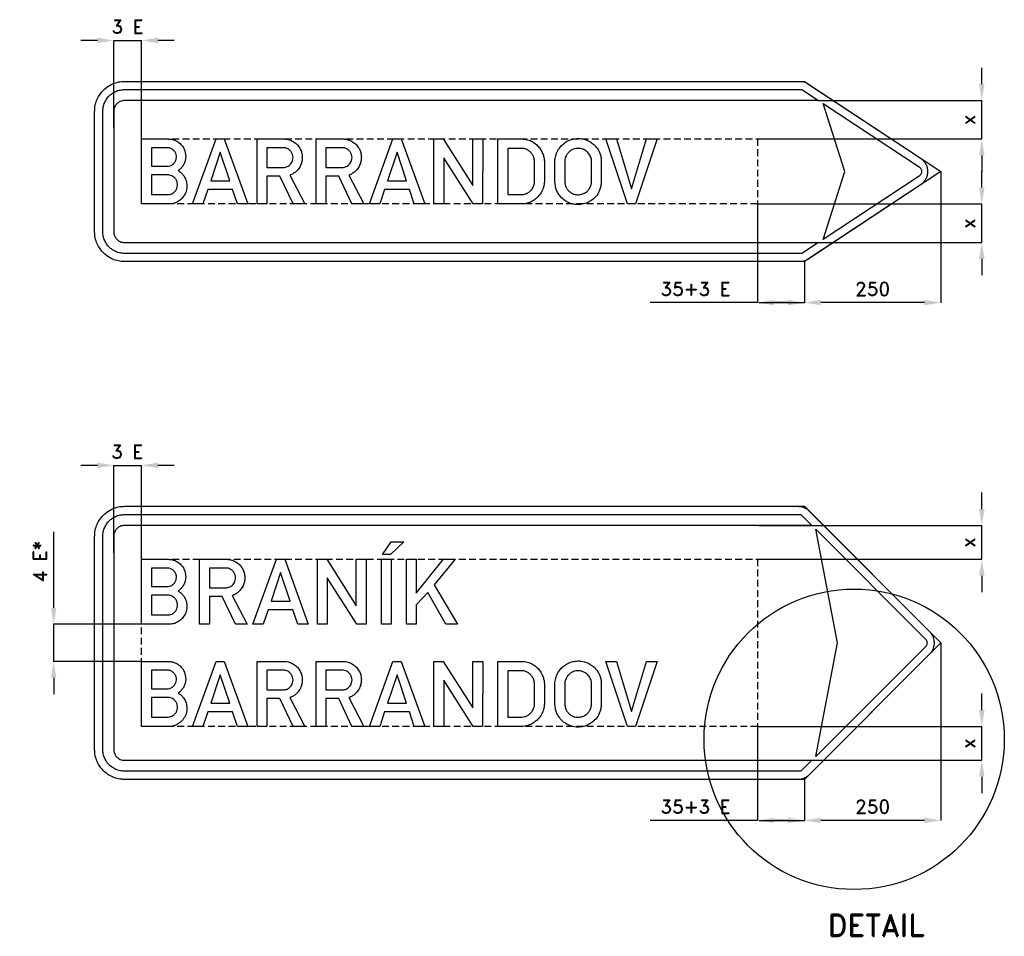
# Model space of a CAD drawing. Header units: millimetres. Extents: x -153 to 1650, y -303 to 1375.
import ezdxf

# ---------------------------------------------------------------- set-up
doc = ezdxf.new("R2010")
doc.units = ezdxf.units.MM
doc.header["$LTSCALE"] = 5
doc.linetypes.add('ČÁRKOVANÁX2', pattern=[1.5, 1, -0.5])
doc.layers.add('Kóty', color=2, linetype='Continuous')
doc.layers.add('Značka', color=7, linetype='Continuous')
doc.styles.get("Standard").update_dxf_attribs({"font": 'romand.shx', "height": 25})
doc.dimstyles.get("Standard").update_dxf_attribs({"dimtxt": 25, "dimasz": 30, "dimexe": 0.18, "dimexo": 0.0625, "dimgap": 12.5, "dimtad": 1, "dimdec": 0, "dimzin": 0, "dimdsep": 46, "dimtxsty": 'Standard', "dimcen": 0.09, "dimadec": 0, "dimazin": 0, "dimtfac": 1, "dimtdec": 0, "dimtofl": 0, "dimtmove": 0, "dimatfit": 3, "dimfxl": 1, "dimtolj": 1, "dimtzin": 0, "dimarcsym": 0})

# ---------------------------------------------------------------- blocks, each defined once
blk = doc.blocks.new('*D0')
at = {"layer": 'Defpoints', "color": 0, "transparency": 16777216}
for p in [(-91.1, 268), (69.9, 268), (69.9, 200)]:
    blk.add_point(p, dxfattribs=at)
at = {"layer": 'Kóty', "color": 0, "lineweight": -2, "transparency": 16777216}
for p, q in [((-91.1, 298), (-91.1, 437.5)), ((69.9, 268), (-91.2, 268)), ((69.9, 200), (-91.2, 200)), ((-91.1, 170), (-91.1, 140))]:
    blk.add_line(p, q, dxfattribs=at)
at = {"layer": 'Kóty', "color": 0, "transparency": 16777216}
for points in [[(-96.1, 298), (-86.1, 298), (-91.1, 268)], [(-96.1, 170), (-86.1, 170), (-91.1, 200)]]:
    blk.add_solid(points, dxfattribs=at)
at = {"layer": 'Kóty', "color": 0, "transparency": 16777216, "insert": (-116.1, 382.7), "char_height": 25, "attachment_point": 5, "rotation": 90}
blk.add_mtext('\\A1;4 E*', dxfattribs=at)
blk = doc.blocks.new('*D1')
at = {"layer": 'Defpoints', "color": 0, "transparency": 16777216}
for p in [(1309.7, 1227), (1608.9, 1227), (1197.9, 1156.5)]:
    blk.add_point(p, dxfattribs=at)
at = {"layer": 'Kóty', "color": 0, "lineweight": -2, "transparency": 16777216}
for p, q in [((1608.9, 1257), (1608.9, 1287)), ((1309.8, 1227), (1609.1, 1227)), ((1198, 1156.5), (1609.1, 1156.5)), ((1608.9, 1126.5), (1608.9, 1096.5))]:
    blk.add_line(p, q, dxfattribs=at)
at = {"layer": 'Kóty', "color": 0, "transparency": 16777216}
for points in [[(1603.9, 1257), (1613.9, 1257), (1608.9, 1227)], [(1603.9, 1126.5), (1613.9, 1126.5), (1608.9, 1156.5)]]:
    blk.add_solid(points, dxfattribs=at)
at = {"layer": 'Kóty', "color": 0, "transparency": 16777216, "insert": (1583.9, 1191.7), "char_height": 25, "attachment_point": 5, "rotation": 90}
blk.add_mtext('\\A1;x', dxfattribs=at)
blk = doc.blocks.new('*D2')
at = {"layer": 'Defpoints', "color": 0, "transparency": 16777216}
for p in [(1197.9, 1037.5), (1309.7, 967), (1608.9, 967)]:
    blk.add_point(p, dxfattribs=at)
at = {"layer": 'Kóty', "color": 0, "lineweight": -2, "transparency": 16777216}
for p, q in [((1608.9, 1067.5), (1608.9, 1097.5)), ((1198, 1037.5), (1609.1, 1037.5)), ((1309.8, 967), (1609.1, 967)), ((1608.9, 937), (1608.9, 907))]:
    blk.add_line(p, q, dxfattribs=at)
at = {"layer": 'Kóty', "color": 0, "transparency": 16777216}
for points in [[(1603.9, 1067.5), (1613.9, 1067.5), (1608.9, 1037.5)], [(1603.9, 937), (1613.9, 937), (1608.9, 967)]]:
    blk.add_solid(points, dxfattribs=at)
at = {"layer": 'Kóty', "color": 0, "transparency": 16777216, "insert": (1583.9, 1002.2), "char_height": 25, "attachment_point": 5, "rotation": 90}
blk.add_mtext('\\A1;x', dxfattribs=at)
blk = doc.blocks.new('*D3')
at = {"layer": 'Defpoints', "color": 0, "transparency": 16777216}
for p in [(1533.9, 1097), (1283.9, 932), (1283.9, 857)]:
    blk.add_point(p, dxfattribs=at)
at = {"layer": 'Kóty', "color": 0, "lineweight": -2, "transparency": 16777216}
for p, q in [((1533.9, 1096.9), (1533.9, 856.8)), ((1283.9, 931.9), (1283.9, 856.8)), ((1503.9, 857), (1313.9, 857))]:
    blk.add_line(p, q, dxfattribs=at)
at = {"layer": 'Kóty', "color": 0, "transparency": 16777216}
for points in [[(1313.9, 862), (1313.9, 852), (1283.9, 857)], [(1503.9, 862), (1503.9, 852), (1533.9, 857)]]:
    blk.add_solid(points, dxfattribs=at)
at = {"layer": 'Kóty', "color": 0, "transparency": 16777216, "insert": (1408.9, 882), "char_height": 25, "attachment_point": 5}
blk.add_mtext('\\A1;250', dxfattribs=at)
blk = doc.blocks.new('*D4')
at = {"layer": 'Defpoints', "color": 0, "transparency": 16777216}
for p in [(1197.9, 1037.5), (1283.9, 894.3), (1197.9, 857)]:
    blk.add_point(p, dxfattribs=at)
at = {"layer": 'Kóty', "color": 0, "lineweight": -2, "transparency": 16777216}
for p, q in [((1197.9, 1037.4), (1197.9, 856.8)), ((1283.9, 894.3), (1283.9, 856.8)), ((1197.9, 857), (1001.3, 857)), ((1253.9, 857), (1227.9, 857))]:
    blk.add_line(p, q, dxfattribs=at)
at = {"layer": 'Kóty', "color": 0, "transparency": 16777216}
for points in [[(1227.9, 862), (1227.9, 852), (1197.9, 857)], [(1253.9, 862), (1253.9, 852), (1283.9, 857)]]:
    blk.add_solid(points, dxfattribs=at)
at = {"layer": 'Kóty', "color": 0, "transparency": 16777216, "insert": (1084.6, 882), "char_height": 25, "attachment_point": 5}
blk.add_mtext('\\A1;35+3 E', dxfattribs=at)
blk = doc.blocks.new('*D5')
at = {"layer": 'Defpoints', "color": 0, "transparency": 16777216}
for p in [(1533.9, 234), (1283.9, -16), (1283.9, -91)]:
    blk.add_point(p, dxfattribs=at)
at = {"layer": 'Kóty', "color": 0, "lineweight": -2, "transparency": 16777216}
for p, q in [((1533.9, 233.9), (1533.9, -91.2)), ((1283.9, -16.1), (1283.9, -91.2)), ((1503.9, -91), (1313.9, -91))]:
    blk.add_line(p, q, dxfattribs=at)
at = {"layer": 'Kóty', "color": 0, "transparency": 16777216}
for points in [[(1313.9, -86), (1313.9, -96), (1283.9, -91)], [(1503.9, -86), (1503.9, -96), (1533.9, -91)]]:
    blk.add_solid(points, dxfattribs=at)
at = {"layer": 'Kóty', "color": 0, "transparency": 16777216, "insert": (1408.9, -66), "char_height": 25, "attachment_point": 5}
blk.add_mtext('\\A1;250', dxfattribs=at)
blk = doc.blocks.new('*D6')
at = {"layer": 'Defpoints', "color": 0, "transparency": 16777216}
for p in [(1197.9, 81), (1283.9, -64.5), (1197.9, -91)]:
    blk.add_point(p, dxfattribs=at)
at = {"layer": 'Kóty', "color": 0, "lineweight": -2, "transparency": 16777216}
for p, q in [((1197.9, 80.9), (1197.9, -91.2)), ((1283.9, -64.6), (1283.9, -91.2)), ((1197.9, -91), (1001.3, -91)), ((1253.9, -91), (1227.9, -91))]:
    blk.add_line(p, q, dxfattribs=at)
at = {"layer": 'Kóty', "color": 0, "transparency": 16777216}
for points in [[(1227.9, -86), (1227.9, -96), (1197.9, -91)], [(1253.9, -86), (1253.9, -96), (1283.9, -91)]]:
    blk.add_solid(points, dxfattribs=at)
at = {"layer": 'Kóty', "color": 0, "transparency": 16777216, "insert": (1084.6, -66), "char_height": 25, "attachment_point": 5}
blk.add_mtext('\\A1;35+3 E', dxfattribs=at)
blk = doc.blocks.new('*D7')
at = {"layer": 'Defpoints', "color": 0, "transparency": 16777216}
for p in [(1201.3, 449), (1608.9, 449), (1197.9, 387)]:
    blk.add_point(p, dxfattribs=at)
at = {"layer": 'Kóty', "color": 0, "lineweight": -2, "transparency": 16777216}
for p, q in [((1608.9, 479), (1608.9, 509)), ((1201.4, 449), (1609.1, 449)), ((1198, 387), (1609.1, 387)), ((1608.9, 357), (1608.9, 327))]:
    blk.add_line(p, q, dxfattribs=at)
at = {"layer": 'Kóty', "color": 0, "transparency": 16777216}
for points in [[(1603.9, 479), (1613.9, 479), (1608.9, 449)], [(1603.9, 357), (1613.9, 357), (1608.9, 387)]]:
    blk.add_solid(points, dxfattribs=at)
at = {"layer": 'Kóty', "color": 0, "transparency": 16777216, "insert": (1583.9, 418), "char_height": 25, "attachment_point": 5, "rotation": 90}
blk.add_mtext('\\A1;x', dxfattribs=at)
blk = doc.blocks.new('*D8')
at = {"layer": 'Defpoints', "color": 0, "transparency": 16777216}
for p in [(1197.9, 81), (1234.1, 19), (1608.9, 19)]:
    blk.add_point(p, dxfattribs=at)
at = {"layer": 'Kóty', "color": 0, "lineweight": -2, "transparency": 16777216}
for p, q in [((1608.9, 111), (1608.9, 141)), ((1198, 81), (1609.1, 81)), ((1234.1, 19), (1609.1, 19)), ((1608.9, -11), (1608.9, -41))]:
    blk.add_line(p, q, dxfattribs=at)
at = {"layer": 'Kóty', "color": 0, "transparency": 16777216}
for points in [[(1603.9, 111), (1613.9, 111), (1608.9, 81)], [(1603.9, -11), (1613.9, -11), (1608.9, 19)]]:
    blk.add_solid(points, dxfattribs=at)
at = {"layer": 'Kóty', "color": 0, "transparency": 16777216, "insert": (1583.9, 50), "char_height": 25, "attachment_point": 5, "rotation": 90}
blk.add_mtext('\\A1;x', dxfattribs=at)

msp = doc.modelspace()

# ---------------------------------------------------------------- linework, layer by layer
at = {"layer": 'Kóty'}
for p, q in [((-11.1, 1337), (-41.1, 1337)), ((18.9, 1177.2), (18.9, 1337.1)), ((69.9, 1156.5), (69.9, 1337.1)), ((129.9, 1337), (99.9, 1337)), ((18.9, 398.9), (18.9, 559.1)), ((69.9, 387), (69.9, 559.1)), ((-11.1, 559), (-41.1, 559)), ((129.9, 559), (99.9, 559))]:
    msp.add_line(p, q, dxfattribs=at)
for points in [[(18.9, 1337), (69.9, 1337)], [(1608.9, 1156.5), (1608.9, 1227)], [(1608.9, 967), (1608.9, 1037.5)], [(1201.4, 857), (1283.9, 857)], [(18.9, 559), (69.9, 559)], [(1608.9, 387), (1608.9, 449)], [(-91.1, 200), (-91.1, 268)], [(1608.9, 19), (1608.9, 80.9)], [(1201.3, -91), (1283.9, -91)]]:
    msp.add_lwpolyline(points, dxfattribs=at)
for points in [[(-11.1, 1342), (-11.1, 1332), (18.9, 1337)], [(99.9, 1342), (99.9, 1332), (69.9, 1337)], [(-11.1, 564), (-11.1, 554), (18.9, 559)], [(99.9, 564), (99.9, 554), (69.9, 559)]]:
    msp.add_solid(points, dxfattribs=at)
at = {"layer": 'Značka', "color": 3}
for points in [[(38.9, 1262), (1276.4, 1262), (1277.2, 1262, -0.006036), (1277.9, 1261.9, -0.031284), (1280.8, 1261.6, -0.030295), (1283.6, 1260.9, -0.031351), (1286.4, 1259.9, -0.034728), (1289, 1258.6), (1289.6, 1258.2), (1290.2, 1257.8), (1496, 1122), (1497.2, 1121.1), (1498.4, 1120.3, -0.052588), (1502.6, 1116.1, -0.052743), (1505.9, 1111.2, -0.065605), (1508.6, 1104.3, -0.065801), (1509.5, 1097, -0.065493), (1508.6, 1089.6, -0.063858), (1505.9, 1082.8, -0.052731), (1502.6, 1077.8, -0.057584), (1498.4, 1073.7), (1497.2, 1072.8), (1496, 1071.9), (1290.2, 936.1), (1289.6, 935.7), (1289, 935.3, -0.031314), (1286.4, 934, -0.030276), (1283.6, 933, -0.031362), (1280.8, 932.3, -0.034683), (1277.9, 932, -0.006865), (1277.2, 932, -0.002263), (1276.4, 932), (38.9, 932), (36.1, 932.1), (33.2, 932.3, -0.055717), (22, 934.6, -0.056169), (11.4, 939.3, -0.069686), (0, 948, -0.068355), (-8.7, 959.5, -0.05643), (-13.5, 970, -0.061123), (-15.8, 981.2, -0.012203), (-16, 984.1, -0.004068), (-16.1, 987), (-16.1, 1207, -0.003577), (-15.9, 1209.8, -0.010727), (-15.8, 1212.7, -0.055715), (-13.4, 1224, -0.056163), (-8.7, 1234.5, -0.069691), (0, 1245.9, -0.068358), (11.4, 1254.6, -0.056432), (22, 1259.4, -0.061123), (33.2, 1261.7), (36.1, 1261.9), (38.9, 1262)], [(18.9, 1207), (18.9, 987), (19, 985.9, 0.010719), (19.1, 984.9, 0.055711), (19.9, 980.8, 0.056162), (21.6, 977, 0.069688), (24.8, 972.8, 0.068364), (28.9, 969.6, 0.056428), (32.8, 967.9, 0.061101), (36.9, 967.1), (37.9, 967), (38.9, 967), (328.9, 967), (1309.7, 967), (1279.4, 947), (38.9, 947), (36.9, 947), (34.8, 947.2, -0.055713), (26.6, 948.9, -0.056169), (18.9, 952.3, -0.069689), (10.6, 958.6, -0.068351), (4.3, 967, -0.056428), (0.8, 974.6, -0.061122), (-0.8, 982.8, -0.012201), (-1, 984.9, -0.00407), (-1.1, 987), (-1.1, 1207, -0.003578), (-1, 1209.1, -0.010726), (-0.8, 1211.1, -0.055716), (0.8, 1219.3, -0.056164), (4.3, 1227, -0.069688), (10.6, 1235.3, -0.068355), (18.9, 1241.6, -0.056435), (26.6, 1245.1, -0.061122), (34.8, 1246.7), (36.9, 1246.9), (38.9, 1247), (1279.4, 1247), (1309.7, 1227), (328.9, 1227), (38.9, 1227), (37.9, 1226.9), (36.9, 1226.9, 0.055727), (32.8, 1226, 0.056169), (28.9, 1224.3, 0.069703), (24.8, 1221.1, 0.068356), (21.6, 1217, 0.056428), (19.9, 1213.1, 0.061122), (19.1, 1209.1, 0.012207), (19, 1208, 0.004067), (18.9, 1207)], [(1318.1, 972.5), (1358.1, 1097), (1318.1, 1221.5), (1494.1, 1105.3), (1494.5, 1105), (1494.9, 1104.7, -0.052589), (1496.3, 1103.4, -0.05277), (1497.4, 1101.7, -0.065609), (1498.3, 1099.4, -0.065831), (1498.6, 1097, -0.065493), (1498.3, 1094.5, -0.063794), (1497.4, 1092.2, -0.052742), (1496.3, 1090.6, -0.057584), (1494.9, 1089.2), (1494.5, 1088.9), (1494.1, 1088.6), (1318.1, 972.5)], [(69.9, 1037.5), (69.9, 1156.5), (118.8, 1156.5), (120.1, 1156.4), (121.3, 1156.4, -0.053522), (128, 1155.2, -0.058872), (134.3, 1152.6, -0.084097), (142.1, 1146.6, -0.083988), (147.6, 1138.5, -0.052896), (149.7, 1132.7, -0.048086), (150.6, 1126.7, -0.047689), (150.5, 1120.6, -0.051697), (149.1, 1114.6, -0.057812), (146.3, 1108.4, -0.056927), (142.2, 1103), (140.7, 1101.4), (139, 1100), (138.1, 1099.3), (137.2, 1098.6), (138.4, 1097.7), (139.6, 1096.8, -0.045533), (144.6, 1092.3, -0.053987), (148.5, 1086.8, -0.077426), (152, 1078.3, -0.076328), (152.8, 1069.1, -0.084934), (150.7, 1058.7, -0.082722), (145.4, 1049.7, -0.067285), (139.3, 1043.8, -0.067548), (131.9, 1039.7, -0.045462), (126.7, 1038.1, -0.04876), (121.3, 1037.5), (120.3, 1037.5), (119.3, 1037.5), (69.9, 1037.5)], [(281.4, 1037.5), (281.4, 1156.5), (331.5, 1156.5), (332.2, 1156.5), (333, 1156.4, -0.052874), (338.6, 1155.6, -0.045266), (343.9, 1153.7, -0.068751), (351.9, 1148.9, -0.074112), (358.2, 1142.2, -0.062854), (361.9, 1135.4, -0.059661), (363.9, 1128, -0.055134), (364.3, 1120.8, -0.055181), (363.1, 1113.7, -0.062312), (360.1, 1106, -0.063047), (355.3, 1099.4, -0.052739), (350.4, 1094.9, -0.055205), (344.6, 1091.6), (343, 1090.9), (341.4, 1090.3), (368.7, 1037.5), (347.3, 1037.5), (323, 1088.5), (299.5, 1088.5), (299.5, 1037.5), (281.4, 1037.5)], [(389.5, 1037.5), (389.5, 1156.5), (439.6, 1156.5), (440.3, 1156.5), (441, 1156.4, -0.052873), (446.6, 1155.6, -0.045268), (452, 1153.7, -0.068753), (460, 1148.9, -0.074112), (466.2, 1142.2, -0.062848), (470, 1135.4, -0.059665), (472, 1128, -0.055134), (472.4, 1120.8, -0.055177), (471.2, 1113.7, -0.062309), (468.2, 1106, -0.06305), (463.4, 1099.4, -0.052736), (458.4, 1094.9, -0.055208), (452.7, 1091.6), (451.1, 1090.9), (449.4, 1090.3), (476.7, 1037.5), (455.3, 1037.5), (431, 1088.5), (407.6, 1088.5), (407.6, 1037.5), (389.5, 1037.5)], [(722.5, 1037.5), (722.5, 1156.5), (766.5, 1156.5), (768, 1156.5, -0.008855), (769.4, 1156.4, -0.074825), (779.1, 1154.5, -0.064092), (788, 1150, -0.052012), (794.6, 1144.8, -0.052246), (800, 1138.4, -0.046311), (803.8, 1131.8, -0.045162), (806.3, 1124.7, -0.019288), (807, 1121.5, -0.018599), (807.5, 1118.3), (807.6, 1117.6), (807.7, 1116.9), (807.7, 1078.2), (807.7, 1077.7), (807.6, 1077.1, -0.035146), (807.2, 1073, -0.027877), (806.2, 1068.8, -0.066996), (801.6, 1058.2, -0.074008), (794.3, 1049.2, -0.055406), (787.6, 1044, -0.049334), (780, 1040.3, -0.03515), (774.4, 1038.5, -0.041165), (768.6, 1037.6, -0.006138), (767.5, 1037.5, -0.002081), (766.4, 1037.5), (722.5, 1037.5)], [(827, 1116), (827.1, 1117), (827.1, 1118, -0.030686), (827.8, 1123, -0.031065), (829.1, 1127.8, -0.066297), (833.7, 1137.7, -0.068472), (840.7, 1146, -0.061854), (848.4, 1151.8, -0.059931), (857.3, 1155.5, -0.057343), (866.5, 1157.3, -0.057585), (875.8, 1156.9, -0.056914), (884.7, 1154.6, -0.057499), (892.9, 1150.4, -0.055379), (899.8, 1144.8, -0.053459), (905.4, 1137.9, -0.043032), (908.7, 1131.9, -0.048855), (910.8, 1125.4, -0.022739), (911.5, 1121.9, -0.012965), (911.9, 1118.3), (912, 1117.7), (912, 1117.1), (912, 1077.3), (911.9, 1076.4), (911.9, 1075.4, -0.035784), (910.6, 1068.1, -0.047835), (908.1, 1061, -0.07879), (901.7, 1051, -0.073095), (892.7, 1043.4, -0.060116), (884, 1039, -0.059847), (874.6, 1036.7, -0.071109), (862.9, 1036.8, -0.074188), (851.8, 1040.2, -0.066043), (842.9, 1045.6, -0.061699), (835.8, 1053, -0.047079), (831.6, 1059.4, -0.053865), (828.9, 1066.4, -0.030208), (827.8, 1071, -0.017685), (827.2, 1075.7), (827.1, 1076.8), (827, 1077.9), (827, 1116)], [(88.1, 1140.5), (88.1, 1106.5), (116.6, 1106.5), (117.7, 1106.5), (118.8, 1106.6, 0.091639), (123.9, 1108, 0.080746), (128.3, 1111.1, 0.08131), (131.7, 1115.3, 0.086098), (133.5, 1120.3, 0.08746), (133.7, 1125.8, 0.085843), (132, 1131.1, 0.081925), (128.9, 1135.4, 0.078646), (124.7, 1138.6, 0.046715), (122, 1139.7, 0.054004), (119.2, 1140.4), (118.6, 1140.4), (118, 1140.5), (88.1, 1140.5)], [(299.5, 1140.4), (299.5, 1104.3), (328.7, 1104.3), (329.5, 1104.4), (330.2, 1104.4, 0.040786), (333.5, 1104.9, 0.049416), (336.7, 1106, 0.110766), (342.9, 1110.6, 0.114763), (346.6, 1117.4, 0.085163), (347.4, 1122.7, 0.080085), (346.5, 1127.9, 0.084075), (343.9, 1133.1, 0.081237), (339.7, 1137.2, 0.067094), (335.7, 1139.4, 0.082114), (331.4, 1140.4), (330.8, 1140.4), (330.3, 1140.4), (299.5, 1140.4)], [(407.6, 1140.4), (407.6, 1104.3), (436.8, 1104.3), (437.5, 1104.4), (438.3, 1104.4, 0.040786), (441.6, 1104.9, 0.049416), (444.7, 1106, 0.110768), (451, 1110.6, 0.114766), (454.7, 1117.4, 0.085174), (455.5, 1122.7, 0.080085), (454.6, 1127.9, 0.084085), (451.9, 1133.1, 0.081241), (447.7, 1137.2, 0.067088), (443.8, 1139.4, 0.082112), (439.4, 1140.4), (438.9, 1140.4), (438.4, 1140.4), (407.6, 1140.4)], [(740.5, 1139.4), (740.5, 1054.6), (765.1, 1054.6, 0.003001), (766, 1054.6, 0.009085), (766.9, 1054.6, 0.064929), (771.9, 1055.5, 0.055475), (776.7, 1057.6, 0.060186), (781.5, 1060.9, 0.064212), (785.3, 1065.3, 0.046757), (787.4, 1069.1, 0.042287), (788.8, 1073.1, 0.021115), (789.3, 1075, 0.026467), (789.5, 1077), (789.6, 1077.5), (789.6, 1078.1), (789.6, 1116.2), (789.6, 1116.8), (789.5, 1117.5, 0.038441), (788.8, 1121.1, 0.03791), (787.5, 1124.6, 0.064349), (784.4, 1130, 0.066859), (779.9, 1134.5, 0.06914), (774.6, 1137.7, 0.078398), (768.6, 1139.3, 0.01253), (767.4, 1139.4), (766.3, 1139.4), (740.5, 1139.4)], [(845.1, 1116), (845.1, 1077.9), (845.2, 1077.2), (845.3, 1076.5, 0.037616), (845.9, 1072.7, 0.041676), (847.1, 1069.1, 0.062903), (849.9, 1064.2, 0.060173), (853.8, 1060.1, 0.059427), (858.4, 1056.9, 0.064329), (863.6, 1055, 0.050505), (867.8, 1054.4, 0.044565), (872.2, 1054.6, 0.073922), (879.5, 1056.5, 0.085005), (885.8, 1060.6, 0.073628), (890, 1065.5, 0.063589), (892.8, 1071.3, 0.033193), (893.6, 1074.3, 0.042617), (894, 1077.2), (894, 1077.6), (894, 1078), (894, 1115.9), (894, 1116.6), (894, 1117.2, 0.062598), (893.3, 1121.4, 0.048312), (891.8, 1125.3, 0.076906), (887.3, 1131.7, 0.08378), (881.2, 1136.4, 0.069864), (875.5, 1138.7, 0.066682), (869.4, 1139.4, 0.088518), (860.9, 1137.9, 0.098123), (853.6, 1133.5, 0.062852), (850, 1129.6, 0.051376), (847.3, 1124.9, 0.039517), (845.9, 1121.2, 0.050738), (845.2, 1117.3), (845.2, 1116.6), (845.1, 1116)], [(88.1, 1090.6), (88.1, 1054.6), (116.7, 1054.6), (117.8, 1054.6), (118.9, 1054.7, 0.058713), (123.1, 1055.5, 0.063108), (127.1, 1057.3, 0.084062), (131.5, 1060.9, 0.085726), (134.5, 1065.8, 0.082254), (135.8, 1071.1, 0.080975), (135.4, 1076.5, 0.08884), (133.1, 1082.2, 0.084251), (129, 1086.7, 0.065595), (125.3, 1089.2, 0.0804), (121.1, 1090.4), (119.9, 1090.6), (118.7, 1090.6), (88.1, 1090.6)], [(38.9, 484), (1273.6, 484), (1274.6, 483.9, -0.008068), (1275.6, 483.9, -0.042023), (1279.4, 483.3, -0.0409), (1283.2, 482.1, -0.042253), (1286.7, 480.3, -0.046622), (1289.8, 478), (1290.6, 477.3), (1291.3, 476.6), (1512.7, 255.2), (1513.8, 254), (1514.8, 252.8, -0.055728), (1518.3, 247.6, -0.056158), (1520.5, 241.7, -0.069695), (1521.6, 234, -0.06834), (1520.5, 226.2, -0.056405), (1518.3, 220.3, -0.06112), (1514.8, 215.1), (1513.8, 213.9), (1512.7, 212.8), (1291.3, -8.7), (1290.6, -9.4), (1289.8, -10, -0.042026), (1286.7, -12.4, -0.040912), (1283.2, -14.1, -0.042256), (1279.4, -15.4, -0.046626), (1275.6, -16, -0.00928), (1274.6, -16, -0.003092), (1273.6, -16), (38.9, -16, -0.003577), (36.1, -15.9, -0.010726), (33.2, -15.7, -0.055715), (22, -13.4, -0.056166), (11.4, -8.7, -0.06969), (0, 0, -0.068355), (-8.7, 11.5, -0.056428), (-13.5, 22, -0.061122), (-15.8, 33.2, -0.012202), (-16, 36.1, -0.004068), (-16.1, 39), (-16.1, 429, -0.003577), (-15.9, 431.8, -0.010727), (-15.8, 434.7, -0.055715), (-13.4, 446, -0.056166), (-8.7, 456.5, -0.069689), (0, 467.9, -0.068353), (11.4, 476.6, -0.056427), (22, 481.4, -0.061125), (33.2, 483.7), (36.1, 483.9), (38.9, 484)], [(18.9, 429), (18.9, 39, 0.003575), (19, 37.9, 0.010724), (19.1, 36.9, 0.055714), (19.9, 32.8, 0.056166), (21.6, 29, 0.06969), (24.8, 24.8, 0.068356), (28.9, 21.6, 0.056429), (32.8, 19.9, 0.061122), (36.9, 19.1, 0.012203), (37.9, 19, 0.004068), (38.9, 19), (328.9, 19), (1297.7, 19), (1277.7, -1), (38.9, -1, -0.003578), (36.9, -1, -0.010727), (34.8, -0.8, -0.055715), (26.6, 0.9, -0.056165), (18.9, 4.3, -0.06969), (10.6, 10.6, -0.068355), (4.3, 19, -0.056428), (0.8, 26.6, -0.061122), (-0.8, 34.8, -0.012203), (-1, 36.9, -0.00407), (-1.1, 39), (-1.1, 429, -0.003578), (-1, 431.1, -0.010728), (-0.8, 433.1, -0.055714), (0.8, 441.3, -0.056166), (4.3, 449, -0.069688), (10.6, 457.3, -0.068352), (18.9, 463.6, -0.056425), (26.6, 467.1, -0.061122), (34.8, 468.7), (36.9, 468.9), (38.9, 469), (1277.7, 469), (1297.7, 449), (328.9, 449), (38.9, 449), (37.9, 448.9), (36.9, 448.9, 0.055712), (32.8, 448, 0.056169), (28.9, 446.3, 0.069689), (24.8, 443.1, 0.068352), (21.6, 439, 0.056428), (19.9, 435.1, 0.061122), (19.1, 431.1, 0.012203), (19, 430, 0.004069), (18.9, 429)], [(1304.8, 26), (1344.8, 234), (1304.8, 441.9), (1505.7, 241), (1506, 240.7), (1506.4, 240.3, -0.055734), (1507.5, 238.5), (1508.2, 236.6, -0.06968), (1508.6, 234, -0.068354), (1508.2, 231.4), (1507.5, 229.4, -0.061124), (1506.4, 227.7), (1506, 227.3), (1505.7, 226.9), (1304.8, 26)], [(69.9, 268), (69.9, 387), (118.8, 387), (120.1, 386.9), (121.3, 386.9, -0.053513), (128, 385.7, -0.058863), (134.3, 383.1, -0.084097), (142.1, 377.1, -0.083991), (147.6, 369, -0.052894), (149.7, 363.2, -0.048085), (150.6, 357.2, -0.047689), (150.5, 351.1, -0.051695), (149.1, 345.1, -0.057808), (146.3, 338.9, -0.056932), (142.2, 333.5, -0.019014), (140.7, 331.9, -0.019184), (139, 330.5), (138.1, 329.8), (137.2, 329.1), (138.4, 328.2), (139.6, 327.3, -0.045544), (144.6, 322.8, -0.053983), (148.5, 317.3, -0.077426), (152, 308.8, -0.076328), (152.8, 299.6, -0.084935), (150.7, 289.2, -0.082719), (145.4, 280.2, -0.067284), (139.3, 274.3, -0.067547), (131.9, 270.2, -0.045465), (126.7, 268.6, -0.048765), (121.3, 268), (120.3, 268), (119.3, 268), (69.9, 268)], [(176.2, 268), (176.2, 387), (226.2, 387), (227, 387), (227.7, 386.9, -0.052874), (233.3, 386.1, -0.045251), (238.7, 384.2, -0.068751), (246.6, 379.4, -0.074103), (252.9, 372.7, -0.062845), (256.6, 365.9, -0.059666), (258.6, 358.5, -0.055135), (259, 351.3, -0.055184), (257.9, 344.2, -0.062304), (254.8, 336.5, -0.063043), (250, 329.9, -0.052746), (245.1, 325.4, -0.055197), (239.3, 322.1, -0.011424), (237.7, 321.4), (236.1, 320.8), (263.4, 268), (242, 268), (217.7, 319), (194.3, 319), (194.3, 268), (176.2, 268)], [(88.1, 371), (88.1, 337), (116.6, 337), (117.7, 337), (118.8, 337.1, 0.091634), (123.9, 338.5, 0.080735), (128.3, 341.6, 0.081312), (131.7, 345.8, 0.086097), (133.5, 350.8, 0.087466), (133.7, 356.3, 0.08584), (132, 361.6, 0.081934), (128.9, 365.9, 0.078635), (124.7, 369.1, 0.046704), (122, 370.2, 0.054004), (119.2, 370.9), (118.6, 370.9), (118, 371), (88.1, 371)], [(194.3, 370.9), (194.3, 334.8), (223.5, 334.8), (224.2, 334.9), (224.9, 334.9, 0.040795), (228.2, 335.4, 0.049419), (231.4, 336.5, 0.110772), (237.6, 341.1, 0.114759), (241.3, 347.9, 0.085161), (242.2, 353.2, 0.080084), (241.3, 358.4, 0.084082), (238.6, 363.6, 0.081234), (234.4, 367.7, 0.067097), (230.4, 369.9, 0.082125), (226.1, 370.9), (225.6, 370.9), (225, 370.9), (194.3, 370.9)], [(88.1, 321.1), (88.1, 285.1), (116.7, 285.1), (117.8, 285.1), (118.9, 285.2, 0.058719), (123.1, 286, 0.063119), (127.1, 287.8, 0.084068), (131.5, 291.4, 0.085723), (134.5, 296.3, 0.082253), (135.8, 301.6, 0.080978), (135.4, 307, 0.088844), (133.1, 312.7, 0.084251), (129, 317.2, 0.065595), (125.3, 319.7, 0.080408), (121.1, 320.9), (119.9, 321.1), (118.7, 321.1), (88.1, 321.1)], [(69.9, 81), (69.9, 200), (118.8, 200), (120.1, 199.9), (121.3, 199.9, -0.053518), (128, 198.7, -0.058865), (134.3, 196.1, -0.084098), (142.1, 190.1, -0.08399), (147.6, 182, -0.052893), (149.7, 176.2, -0.048085), (150.6, 170.2, -0.047689), (150.5, 164.1, -0.051696), (149.1, 158.1, -0.057808), (146.3, 151.9, -0.05693), (142.2, 146.5, -0.019014), (140.7, 144.9, -0.0192), (139, 143.5, -0.007492), (138.1, 142.8, -0.002469), (137.2, 142.1, -0.002388), (138.4, 141.2, -0.00715), (139.6, 140.3, -0.045543), (144.6, 135.8, -0.05398), (148.5, 130.3, -0.077426), (152, 121.8, -0.076328), (152.8, 112.6, -0.084935), (150.7, 102.2, -0.082719), (145.4, 93.2, -0.067284), (139.3, 87.3, -0.067548), (131.9, 83.2, -0.045468), (126.7, 81.6, -0.04877), (121.3, 81, -0.007087), (120.3, 81, -0.002356), (119.3, 81), (69.9, 81)], [(281.4, 81), (281.4, 200), (331.5, 200), (332.2, 200, -0.005416), (333, 199.9, -0.052873), (338.6, 199.1, -0.045255), (343.9, 197.2, -0.068749), (351.9, 192.4, -0.074102), (358.2, 185.7, -0.062845), (361.9, 178.9, -0.059665), (363.9, 171.5, -0.055143), (364.3, 164.3, -0.055184), (363.1, 157.2, -0.062311), (360.1, 149.5, -0.063047), (355.3, 142.9, -0.052739), (350.4, 138.4, -0.055197), (344.6, 135.1, -0.011424), (343, 134.4, -0.003814), (341.4, 133.8), (368.7, 81), (347.3, 81), (323, 132), (299.5, 132), (299.5, 81), (281.4, 81)], [(389.5, 81), (389.5, 200), (439.6, 200), (440.3, 200, -0.005418), (441, 199.9, -0.052875), (446.6, 199.1, -0.045255), (452, 197.2, -0.068753), (460, 192.4, -0.074107), (466.2, 185.7, -0.062852), (470, 178.9, -0.059661), (472, 171.5, -0.055134), (472.4, 164.3, -0.055179), (471.2, 157.2, -0.062311), (468.2, 149.5, -0.063047), (463.4, 142.9, -0.052736), (458.4, 138.4, -0.055195), (452.7, 135.1, -0.011417), (451.1, 134.4), (449.4, 133.8), (476.7, 81), (455.3, 81), (431, 132), (407.6, 132), (407.6, 81), (389.5, 81)], [(722.5, 81), (722.5, 200), (766.5, 200, -0.002947), (768, 200, -0.008865), (769.4, 199.9, -0.074825), (779.1, 198, -0.064092), (788, 193.5, -0.052004), (794.6, 188.3, -0.052241), (800, 181.9, -0.046299), (803.8, 175.3, -0.045161), (806.3, 168.2), (807, 165), (807.5, 161.8), (807.6, 161.1), (807.7, 160.4), (807.7, 121.7), (807.7, 121.2), (807.6, 120.6, -0.035116), (807.2, 116.5, -0.027888), (806.2, 112.3, -0.066997), (801.6, 101.7, -0.074008), (794.3, 92.7, -0.0554), (787.6, 87.5, -0.049341), (780, 83.8, -0.035151), (774.4, 82, -0.041157), (768.6, 81.1, -0.006187), (767.5, 81, -0.002063), (766.4, 81), (722.5, 81)], [(827, 159.5), (827.1, 160.5), (827.1, 161.5, -0.030684), (827.8, 166.5, -0.031066), (829.1, 171.3, -0.066298), (833.7, 181.2, -0.068484), (840.7, 189.5, -0.061854), (848.4, 195.3, -0.059932), (857.3, 199, -0.057345), (866.5, 200.8, -0.057581), (875.8, 200.4, -0.056912), (884.7, 198.1, -0.057498), (892.9, 193.9, -0.05538), (899.8, 188.3, -0.053459), (905.4, 181.4, -0.043035), (908.7, 175.4, -0.048855), (910.8, 168.9, -0.022736), (911.5, 165.4), (911.9, 161.8), (912, 161.2), (912, 160.6), (912, 120.8), (911.9, 119.9), (911.9, 118.9, -0.035784), (910.6, 111.6, -0.047851), (908.1, 104.5, -0.078788), (901.7, 94.5, -0.073095), (892.7, 86.9, -0.060114), (884, 82.5, -0.059848), (874.6, 80.2, -0.071111), (862.9, 80.3, -0.074189), (851.8, 83.7, -0.066045), (842.9, 89.1, -0.061698), (835.8, 96.5, -0.047092), (831.6, 102.9, -0.053883), (828.9, 109.9, -0.030211), (827.8, 114.5, -0.017685), (827.2, 119.2), (827.1, 120.3), (827, 121.4), (827, 159.5)], [(88.1, 184), (88.1, 150), (116.6, 150, 0.005332), (117.7, 150, 0.016035), (118.8, 150.1, 0.091639), (123.9, 151.5, 0.080742), (128.3, 154.6, 0.081308), (131.7, 158.8, 0.086096), (133.5, 163.8, 0.087466), (133.7, 169.3, 0.085841), (132, 174.6, 0.081934), (128.9, 178.9, 0.078639), (124.7, 182.1, 0.046713), (122, 183.2, 0.054009), (119.2, 183.9), (118.6, 183.9), (118, 184), (88.1, 184)], [(299.5, 183.9), (299.5, 147.8), (328.7, 147.8, 0.001998), (329.5, 147.9, 0.005993), (330.2, 147.9, 0.040791), (333.5, 148.4, 0.049422), (336.7, 149.5, 0.110773), (342.9, 154.1, 0.114758), (346.6, 160.9, 0.085161), (347.4, 166.2, 0.080085), (346.5, 171.4, 0.084077), (343.9, 176.6, 0.081232), (339.7, 180.7, 0.067109), (335.7, 182.9, 0.082128), (331.4, 183.9, 0.008061), (330.8, 183.9), (330.3, 183.9), (299.5, 183.9)], [(407.6, 183.9), (407.6, 147.8), (436.8, 147.8, 0.001996), (437.5, 147.9, 0.00599), (438.3, 147.9, 0.04079), (441.6, 148.4, 0.049422), (444.7, 149.5, 0.110771), (451, 154.1, 0.114762), (454.7, 160.9, 0.085172), (455.5, 166.2, 0.080085), (454.6, 171.4, 0.084087), (451.9, 176.6, 0.081228), (447.7, 180.7, 0.067105), (443.8, 182.9, 0.082128), (439.4, 183.9, 0.008061), (438.9, 183.9), (438.4, 183.9), (407.6, 183.9)], [(740.5, 182.9), (740.5, 98.1), (765.1, 98.1), (766, 98.1, 0.009051), (766.9, 98.1, 0.064934), (771.9, 99, 0.055472), (776.7, 101.1, 0.060178), (781.5, 104.4, 0.064198), (785.3, 108.8, 0.046771), (787.4, 112.6, 0.042303), (788.8, 116.6), (789.3, 118.5), (789.5, 120.5), (789.6, 121), (789.6, 121.6), (789.6, 159.7), (789.6, 160.3), (789.5, 161, 0.038443), (788.8, 164.6, 0.037909), (787.5, 168.1, 0.064346), (784.4, 173.5, 0.06685), (779.9, 178, 0.069122), (774.6, 181.2, 0.078393), (768.6, 182.8, 0.012498), (767.4, 182.9), (766.3, 182.9), (740.5, 182.9)], [(845.1, 159.5), (845.1, 121.4), (845.2, 120.7), (845.3, 120, 0.037614), (845.9, 116.2, 0.041677), (847.1, 112.6, 0.062887), (849.9, 107.7, 0.060176), (853.8, 103.6, 0.059415), (858.4, 100.4, 0.064334), (863.6, 98.5, 0.050521), (867.8, 97.9, 0.04457), (872.2, 98.1, 0.073909), (879.5, 100, 0.085003), (885.8, 104.1, 0.073624), (890, 109, 0.063574), (892.8, 114.8, 0.03321), (893.6, 117.8, 0.042658), (894, 120.7), (894, 121.1), (894, 121.5), (894, 159.4), (894, 160.1), (894, 160.7, 0.062599), (893.3, 164.9, 0.048312), (891.8, 168.8, 0.076903), (887.3, 175.2, 0.083777), (881.2, 179.9, 0.069871), (875.5, 182.2, 0.066672), (869.4, 182.9, 0.088523), (860.9, 181.4, 0.098123), (853.6, 177, 0.062846), (850, 173.1, 0.051381), (847.3, 168.4, 0.039512), (845.9, 164.7, 0.050734), (845.2, 160.8), (845.2, 160.1), (845.1, 159.5)], [(88.1, 134.1), (88.1, 98.1), (116.7, 98.1, 0.003629), (117.8, 98.1, 0.010874), (118.9, 98.2, 0.058719), (123.1, 99, 0.063115), (127.1, 100.8, 0.084066), (131.5, 104.4, 0.08572), (134.5, 109.3, 0.082252), (135.8, 114.6, 0.080978), (135.4, 120, 0.088844), (133.1, 125.7, 0.084249), (129, 130.2, 0.065601), (125.3, 132.7, 0.080404), (121.1, 133.9, 0.018367), (119.9, 134.1, 0.006097), (118.7, 134.1), (88.1, 134.1)]]:
    msp.add_lwpolyline(points, format="xyb", dxfattribs=at)
at = {"layer": 'Značka', "color": 7}
for points in [[(1244.9, 1262), (1283.9, 1262), (1533.9, 1097), (1283.9, 932), (1244.9, 932)], [(1255.4, 484), (1283.9, 484), (1533.9, 234), (1283.9, -16), (1255.4, -16)]]:
    msp.add_lwpolyline(points, dxfattribs=at)
at = {"layer": 'Značka', "color": 6, "linetype": 'ČÁRKOVANÁX2', "ltscale": 2.5}
for points in [[(69.9, 1037.5), (69.9, 1156.5), (1197.9, 1156.5), (1197.9, 1037.5), (69.9, 1037.5)], [(69.9, 81), (69.9, 387), (1197.9, 387), (1197.9, 81), (69.9, 81)]]:
    msp.add_lwpolyline(points, dxfattribs=at)
at = {"layer": 'Značka', "color": 3}
for points in [[(163.3, 1037.5), (206.4, 1156.5), (221.4, 1156.5), (264.6, 1037.5), (245.5, 1037.5), (236.6, 1064.1), (191, 1064.1), (182.3, 1037.5), (163.3, 1037.5)], [(487.2, 1037.5), (530.3, 1156.5), (545.3, 1156.5), (588.5, 1037.5), (569.3, 1037.5), (560.5, 1064.1), (514.9, 1064.1), (506.2, 1037.5), (487.2, 1037.5)], [(605.3, 1037.5), (605.3, 1156.5), (622.4, 1156.5), (676.5, 1071.5), (676.5, 1156.5), (694.7, 1156.5), (694.6, 1037.5), (677.5, 1037.5), (623.3, 1122.3), (623.3, 1037.5), (605.3, 1037.5)], [(959.9, 1037.5), (920.5, 1156.5), (939.8, 1156.5), (967.3, 1065), (995, 1156.5), (1014.1, 1156.5), (974.8, 1037.5), (959.9, 1037.5)], [(231.3, 1079.9), (213.9, 1132.1), (196.5, 1079.9), (231.3, 1079.9)], [(555.2, 1079.9), (537.8, 1132.1), (520.4, 1079.9), (555.2, 1079.9)], [(527.1, 418.8), (550.5, 418.8), (526.1, 395.5), (511.2, 395.5), (527.1, 418.8)], [(273.8, 268), (316.9, 387), (332, 387), (375.1, 268), (356, 268), (347.1, 294.6), (301.6, 294.6), (292.8, 268), (273.8, 268)], [(392, 268), (392, 387), (409.1, 387), (463.1, 302), (463.1, 387), (481.4, 387), (481.2, 268), (464.1, 268), (410, 352.8), (410, 268), (392, 268)], [(509.1, 268), (509.1, 387), (527.2, 387), (527.2, 268), (509.1, 268)], [(554.9, 268), (554.9, 387), (572.9, 387), (572.9, 325.3), (622.9, 387), (644.2, 387), (605.9, 340.2), (648.4, 268), (627.2, 268), (594.1, 326.3), (572.9, 303.9), (572.9, 268), (554.9, 268)], [(341.9, 310.4), (324.4, 362.6), (307, 310.4), (341.9, 310.4)], [(163.3, 81), (206.4, 200), (221.4, 200), (264.6, 81), (245.5, 81), (236.6, 107.6), (191, 107.6), (182.3, 81), (163.3, 81)], [(487.2, 81), (530.3, 200), (545.3, 200), (588.5, 81), (569.3, 81), (560.5, 107.6), (514.9, 107.6), (506.2, 81), (487.2, 81)], [(605.3, 81), (605.3, 200), (622.4, 200), (676.5, 115), (676.5, 200), (694.7, 200), (694.6, 81), (677.5, 81), (623.3, 165.8), (623.3, 81), (605.3, 81)], [(959.9, 81), (920.5, 200), (939.8, 200), (967.3, 108.5), (995, 200), (1014.1, 200), (974.8, 81), (959.9, 81)], [(231.3, 123.4), (213.9, 175.6), (196.5, 123.4), (231.3, 123.4)], [(555.2, 123.4), (537.8, 175.6), (520.4, 123.4), (555.2, 123.4)]]:
    msp.add_lwpolyline(points, dxfattribs=at)
at = {"layer": 'Značka', "color": 7}
msp.add_circle((1375.1, 57.5), 275, dxfattribs=at)

# ---------------------------------------------------------------- texts
at = {"layer": 'Kóty', "char_height": 25, "attachment_point": 5}
for insert in [(44.3, 1362), (43.8, 584)]:
    msp.add_mtext('\\A1;3 E', dxfattribs=dict(at, insert=insert))
at = {"layer": 'Značka', "color": 7, "insert": (1415.1, -283.2), "char_height": 40, "attachment_point": 5}
msp.add_mtext('\\A1;DETAIL', dxfattribs=at)

# ---------------------------------------------------------------- dimensions: what is measured, and where the dimension line sits
at = {"layer": 'Kóty'}
for base, p1, p2, text, picture, middle in [((1608.9, 1227), (1197.9, 1156.5), (1309.7, 1227), 'x', '*D1', (1583.9, 1191.7)), ((1608.9, 967), (1197.9, 1037.5), (1309.7, 967), 'x', '*D2', (1583.9, 1002.2)), ((1608.9, 449), (1197.9, 387), (1201.3, 449), 'x', '*D7', (1583.9, 418)), ((-91.1, 268), (69.9, 200), (69.9, 268), '4 E*', '*D0', (-116.1, 382.7)), ((1608.9, 19), (1197.9, 81), (1234.1, 19), 'x', '*D8', (1583.9, 50))]:
    dim = msp.add_linear_dim(base=base, p1=p1, p2=p2, angle=90, text=text, dimstyle='Standard', dxfattribs=at)
    dim.commit()
    dim.dimension.update_dxf_attribs({"geometry": picture, "text_midpoint": middle})
for base, p1, p2, picture, middle in [((1283.9, 857), (1533.9, 1097), (1283.9, 932), '*D3', (1408.9, 882)), ((1283.9, -91), (1533.9, 234), (1283.9, -16), '*D5', (1408.9, -66))]:
    dim = msp.add_linear_dim(base=base, p1=p1, p2=p2, dimstyle='Standard', dxfattribs=at)
    dim.commit()
    dim.dimension.update_dxf_attribs({"geometry": picture, "text_midpoint": middle})
for base, p1, p2, picture, middle in [((1197.9, 857), (1283.9, 894.3), (1197.9, 1037.5), '*D4', (1084.6, 882)), ((1197.9, -91), (1283.9, -64.5), (1197.9, 81), '*D6', (1084.6, -66))]:
    dim = msp.add_linear_dim(base=base, p1=p1, p2=p2, text='35+3 E', dimstyle='Standard', dxfattribs=at)
    dim.commit()
    dim.dimension.update_dxf_attribs({"geometry": picture, "text_midpoint": middle})

doc.saveas('drawing.dxf')
